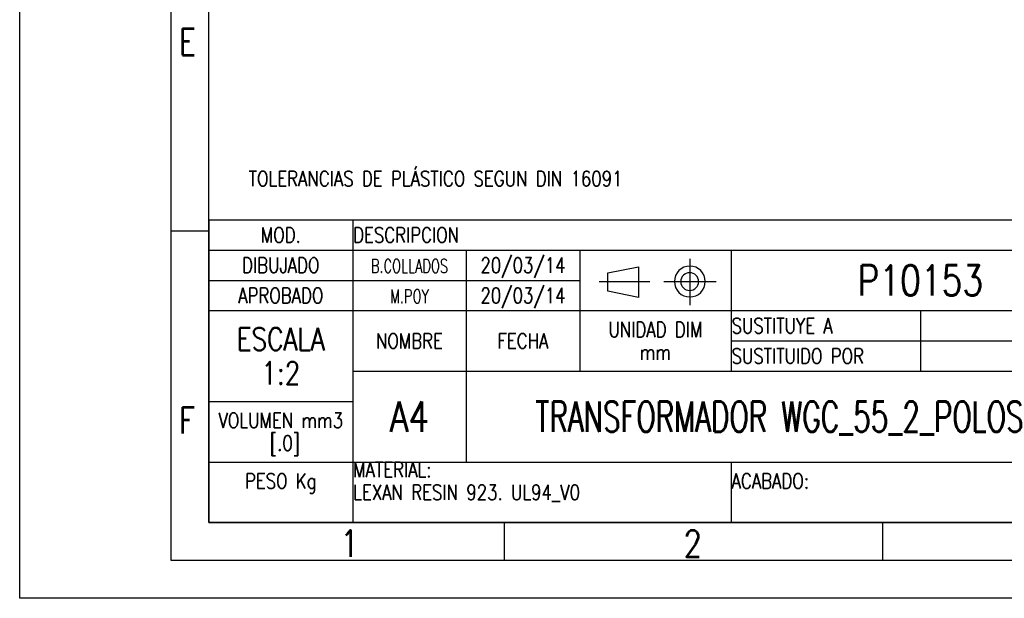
# Model space of a CAD drawing. Header units: millimetres. Extents: x 0 to 210, y 0 to 297.
# Tile 1 of 7: x 0 to 130, y 0 to 76. Entities that reach past the tile are written whole.
import ezdxf

# ---------------------------------------------------------------- set-up
doc = ezdxf.new("R2010")
doc.units = ezdxf.units.MM
doc.header["$LTSCALE"] = 19.36
doc.layers.get('0').update_dxf_attribs({"linetype": 'CONTINUOUS'})
doc.styles.get("Standard").update_dxf_attribs({"font": 'SIMPLEX.SHX', "width": 0.8})
doc.styles.add('TEXTSTYLE_2', font='SIMPLEX.SHX', dxfattribs={"width": 0.7})

msp = doc.modelspace()

# ---------------------------------------------------------------- linework, layer by layer
at = {"color": 7}
for p, q in [((0, 0), (0, 297)), ((25, 10), (25, 287)), ((25.0001, 50), (200.0001, 50)), ((25.0001, 50), (25.0001, 10)), ((44.0001, 50), (44.0001, 10)), ((25, 48.5), (20.0169, 48.5)), ((25.0001, 46), (200.0001, 46)), ((59.0001, 46), (59.0001, 18)), ((74.0001, 46), (74.0001, 30)), ((94.0001, 46), (94.0001, 30)), ((77.7301, 42.9914), (81.7801, 43.8014)), ((77.7301, 40.5614), (77.7301, 42.9914)), ((81.7801, 43.8014), (81.7801, 39.7514)), ((25.0001, 42), (74.0001, 42)), ((81.7801, 39.7514), (77.7301, 40.5614)), ((25.0001, 38), (144.0001, 38)), ((119.0001, 38), (119.0001, 30)), ((94.0001, 34), (144.0001, 34)), ((44.0001, 30), (144.0001, 30)), ((25.0001, 26), (44.0001, 26)), ((25.0001, 18), (144.0001, 18)), ((94.0001, 18), (94.0001, 10)), ((200, 10), (25, 10)), ((25.0001, 10), (200.0001, 10)), ((64, 10), (64, 5)), ((114, 10), (114, 5)), ((210, 0), (0, 0))]:
    msp.add_line(p, q, dxfattribs=at)
at = {"color": 8}
for p, q in [((20, 5), (20, 292)), ((88.5225, 44.8512), (88.5225, 38.7107)), ((76.5731, 41.8436), (83.2435, 41.8436)), ((85.088, 41.8436), (92.0184, 41.8436)), ((205, 5), (20, 5))]:
    msp.add_line(p, q, dxfattribs=at)
at = {"color": 7}
for centre, radius, start, end in [((88.5394, 41.8435), 2.0385, 180.008137, 179.991863), ((88.5217, 41.8368), 1.1772, 180.479068, 179.520932)]:
    msp.add_arc(centre, radius, start, end, dxfattribs=at)

# ---------------------------------------------------------------- texts
at = {"color": 8, "line_spacing_factor": 0.9}
for s, insert, char_height, width, attachment_point in [('E', (21.0169, 75.2543), 3.5, 2.8, 1), ('TOLERANCIAS DE PLÁSTICO SEGUN DIN 16091', (30.2695, 56.4326), 2, 62.4, 1), ('MOD.', (34.5001, 49), 2, 6.4, 2), ('DESCRIPCION', (44.0626, 49), 2, 17.6, 1), ('DIBUJADO', (34.5001, 45), 2, 12.8, 2), ('20/03/14', (66.5001, 45), 2, 12.8, 2), ('APROBADO', (34.5001, 41), 2, 12.8, 2), ('20/03/14', (66.5001, 41), 2, 12.8, 2), ('UNIDAD DIM\\Pmm', (84.0001, 36.5), 2, 16, 2), ('SUSTITUYE A', (94.0626, 37), 2, 17.6, 1), ('ESCALA\\P1:2', (34.5001, 35.75), 3, 14.4, 2), ('NOMBRE', (51.5001, 35), 2, 9.6, 2), ('FECHA', (66.5001, 35), 2, 8, 2), ('SUSTITUIDO POR', (94.0626, 33), 2, 22.4, 1), ('F', (21.0169, 25.2543), 3.5, 2.8, 1), ('VOLUMEN mm3\\P [.0]', (34.5001, 24.5), 2, 17.6, 2), ('MATERIAL:\\PLEXAN RESIN 923. UL94_V0\\P ', (44.0626, 18), 2, 38.4, 1), ('PESO Kg\\P ', (34.5001, 16.5), 2, 11.2, 2), ('ACABADO:\\P ', (94.0626, 16.5), 2, 12.8, 1), ('1', (42.3709, 9), 3.5, 2.8, 1), ('2', (87.7284, 9), 3.5, 2.8, 1)]:
    msp.add_mtext(s, dxfattribs=dict(at, insert=insert, char_height=char_height, width=width, attachment_point=attachment_point))
at = {"color": 8, "char_height": 1.8, "attachment_point": 2, "line_spacing_factor": 0.9, "style": 'TEXTSTYLE_2'}
for s, insert, width in [('B.COLLADOS\\H2.0;{\\W0.8; }', (51.5001, 44.8), 14.2), ('M.POY\\H2.0;{\\W0.8; }', (51.5001, 40.8), 7.9)]:
    msp.add_mtext(s, dxfattribs=dict(at, insert=insert, width=width))
at = {"color": 7, "char_height": 4, "attachment_point": 2, "line_spacing_factor": 0.9}
for s, insert, width in [('P10153', (119.0001, 44), 19.2), ('A4', (51.5001, 26), 6.4)]:
    msp.add_mtext(s, dxfattribs=dict(at, insert=insert, width=width))
at = {"color": 7, "insert": (101.5001, 26), "char_height": 4, "width": 78.4, "attachment_point": 2, "line_spacing_factor": 0.9, "style": 'TEXTSTYLE_2'}
msp.add_mtext('TRANSFORMADOR WGC_55_2_POLOS', dxfattribs=at)

doc.saveas('drawing.dxf')
